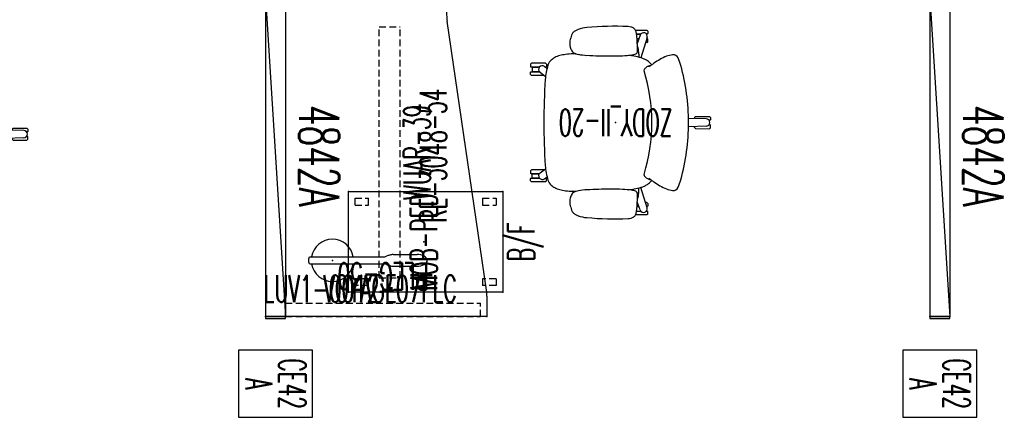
# Model space of a CAD drawing. Header units: inches. Extents: x 66 to 744, y -89 to 88.
# Tile 9 of 256: x 158 to 305, y -89 to -29. Entities that reach past the tile are written whole.
import ezdxf
from ezdxf.enums import TextEntityAlignment as Align

# ---------------------------------------------------------------- set-up
doc = ezdxf.new("R2010")
doc.units = ezdxf.units.IN
doc.header["$MEASUREMENT"] = 0
doc.header["$PDSIZE"] = 0.1
doc.linetypes.add('DASHEDX2', pattern=[1.5, 1, -0.5])
doc.layers.add('A-Anno-Ttld', color=7, linetype='Continuous', lineweight=13)
for name, color, linetype in [('A-FURN-HAWORTH-ATT', 7, 'Continuous'), ('A-FURN-P-COMP-TEXT_UTEXT', 7, 'Continuous'), ('A-FURN-P-FILE', 20, 'Continuous'), ('A-FURN-P-FILE-TEXT2', 20, 'Continuous'), ('A-FURN-P-FILE-TEXT3', 20, 'Continuous'), ('A-FURN-P-LITE', 4, 'Continuous'), ('A-FURN-P-LITE-TEXT', 4, 'Continuous'), ('A-FURN-P-LITE-TEXT2', 4, 'Continuous'), ('A-FURN-P-PNLS', 5, 'Continuous'), ('A-FURN-P-PNLS-CON', 104, 'Continuous'), ('A-FURN-P-PNLS-CON-SYMBOL', 104, 'Continuous'), ('A-FURN-P-PNLS-CON-TEXT2', 104, 'Continuous'), ('A-FURN-P-SEAT', 12, 'Continuous'), ('A-FURN-P-SEAT-TEXT2', 12, 'Continuous'), ('A-FURN-P-TEXT_UTEXT', 7, 'Continuous'), ('A-FURN-P-WKSF', 1, 'Continuous'), ('A-FURN-P-WKSF-ACC', 202, 'Continuous'), ('A-FURN-P-WKSF-ACC-TEXT2', 202, 'Continuous'), ('A-FURN-P-WKSF-SUPPORT', 202, 'Continuous'), ('A-FURN-P-WKSF-SUPPORT-TEXT2', 202, 'Continuous'), ('A-FURN-P-WKSF-TEXT2', 1, 'Continuous'), ('PSATTR', 7, 'Continuous'), ('Specattr', 7, 'Continuous')]:
    doc.layers.add(name, color=color, linetype=linetype)
doc.styles.add('0', font='TXT.SHX')
doc.styles.add('CAD_FNT', font='txt.shx', dxfattribs={"width": 0.6})
doc.styles.add('PM', font='txt.shx', dxfattribs={"width": 0.6})
doc.styles.add('PMSymText', font='txt.shx', dxfattribs={"width": 0.65})
doc.styles.add('SIMPLEX_FNT', font='TXT.SHX', dxfattribs={"height": 1})

# ---------------------------------------------------------------- blocks, each defined once
blk = doc.blocks.new('ZZFJ-3000-PNE-2D')
at = {"layer": 'A-FURN-P-WKSF-ACC', "linetype": 'DASHEDX2'}
for p, q in [((0, 0), (2, 0)), ((0, 0), (0, -29.06)), ((2, 0), (2, -29.06)), ((0, -29.06), (2, -29.06))]:
    blk.add_line(p, q, dxfattribs=at)
at = {"layer": 'A-FURN-P-WKSF-ACC'}
for p in [(0, 0), (2, 0)]:
    blk.add_point(p, dxfattribs=at)
at = {"layer": 'A-FURN-HAWORTH-ATT', "flags": 1}
for tag, height, p in [('PSMC', 1, (0, 0)), ('HAWMC', 0.1, (0, 0)), ('HAWPN', 0.1, (0, -0.17)), ('PSPN', 1, (0, -1.67)), ('PSON', 1, (0, -3.33)), ('PSQT', 1, (0, -5)), ('PST1', 1, (0, -6.67)), ('PST2', 1, (0, -8.33)), ('PST3', 1, (0, -10)), ('PSEC', 1, (0, -11.67))]:
    blk.add_attdef(tag, text='', height=height, dxfattribs=at).set_placement(p, align=Align.TOP_CENTER)
at = {"layer": 'A-FURN-P-WKSF-ACC-TEXT2', "linetype": 'Continuous', "style": 'CAD_FNT', "width": 0.55, "flags": 8}
blk.add_attdef('ITEXT2', text='', height=4, rotation=90, dxfattribs=at).set_placement((6, -14.53), align=Align.MIDDLE_CENTER)
blk = doc.blocks.new('JPM-24-2D')
at = {"layer": 'A-FURN-P-FILE'}
for p, q in [((-7.5, 11.25), (7.5, 11.25)), ((-7.5, -11.75), (-7.5, 11.25)), ((7.5, 11.25), (7.5, -11.75)), ((7.5, -11.75), (-7.5, -11.75))]:
    blk.add_line(p, q, dxfattribs=at)
at = {"layer": 'A-FURN-P-FILE', "linetype": 'DASHEDX2'}
for p, q in [((-6.5, 10.25), (-5.5, 10.25)), ((-6.5, 8.25), (-6.5, 10.25)), ((-5.5, 8.25), (-5.5, 10.25)), ((5.5, 10.25), (5.5, 8.25)), ((5.5, 10.25), (6.5, 10.25)), ((6.5, 10.25), (6.5, 8.25)), ((-6.5, 8.25), (-5.5, 8.25)), ((5.5, 8.25), (6.5, 8.25)), ((-6.5, -10.75), (-6.5, -8.75)), ((-5.5, -8.75), (-6.5, -8.75)), ((-5.5, -10.75), (-5.5, -8.75)), ((6.5, -8.75), (5.5, -8.75)), ((5.5, -8.75), (5.5, -10.75)), ((6.5, -8.75), (6.5, -10.75)), ((-5.5, -10.75), (-6.5, -10.75)), ((6.5, -10.75), (5.5, -10.75))]:
    blk.add_line(p, q, dxfattribs=at)
at = {"layer": 'A-FURN-P-FILE'}
for p in [(-7.5, 11.25), (7.5, 11.25), (0, 0), (-7.5, -11.75), (7.5, -11.75)]:
    blk.add_point(p, dxfattribs=at)
at = {"layer": 'A-FURN-HAWORTH-ATT', "flags": 1}
for tag, height, p in [('PSMC', 1, (0, 0)), ('HAWMC', 0.1, (0, 0)), ('HAWPN', 0.1, (0, -0.17)), ('PSPN', 1, (0, -1.67)), ('PSON', 1, (0, -3.33)), ('PSQT', 1, (0, -5)), ('PST1', 1, (0, -6.67)), ('PST2', 1, (0, -8.33)), ('PST3', 1, (0, -10)), ('PSEC', 1, (0, -11.67))]:
    blk.add_attdef(tag, text='', height=height, dxfattribs=at).set_placement(p, align=Align.TOP_CENTER)
at = {"layer": 'A-FURN-P-FILE-TEXT2', "linetype": 'Continuous', "style": 'SIMPLEX_FNT', "width": 0.55, "flags": 8}
blk.add_attdef('ITEXT2', text='', height=4, dxfattribs=at).set_placement((0, 0), align=Align.MIDDLE_CENTER)
at = {"layer": 'A-FURN-P-FILE-TEXT3', "style": '0', "width": 0.55, "flags": 8}
blk.add_attdef('ITEXT3', text='', height=4, dxfattribs=at).set_placement((0, -12.5), align=Align.TOP_CENTER)
blk = doc.blocks.new('LUVX-0012-07FLX-2D')
at = {"layer": 'A-FURN-P-LITE'}
for p, q in [((-3.52, 0.24), (-3.4, 0.51)), ((-3.51, -0.24), (-3.52, 0.24)), ((-3.4, 0.51), (-3.37, 0.53)), ((-3.37, 0.53), (7.54, 0.53)), ((9.04, 0.87), (12.62, 0.87)), ((-3.4, -0.51), (-3.51, -0.24)), ((-3.37, -0.53), (-3.4, -0.51)), ((-3.37, -0.53), (7.54, -0.53)), ((9.04, -0.87), (12.62, -0.87))]:
    blk.add_line(p, q, dxfattribs=at)
for centre, radius, start, end in [((0, 0), 3.15, 9.7786, 170.2214), ((7.54, 2.05), 1.52, 270, 289.4714), ((11.32, -8.63), 9.82, 106.4848, 109.4714), ((9.15, -1.31), 2.18, 92.9641, 106.4848), ((12.62, -1.59), 2.46, 64.242, 90), ((13.16, -0.32), 1.08, 44.2418, 60.6926), ((13.46, -0.04), 0.671, 17.1054, 44.3125), ((13.56, 0), 0.56, 343.3358, 16.6515), ((0, 0), 3.15, 189.7786, 350.2214), ((7.54, -2.05), 1.52, 70.5286, 90), ((11.32, 8.63), 9.82, 250.5286, 253.5152), ((9.15, 1.31), 2.18, 253.5152, 267.0359), ((12.62, 1.59), 2.46, 270, 295.758), ((13.16, 0.32), 1.08, 299.3074, 315.7582), ((13.46, 0.04), 0.671, 315.6875, 342.8946)]:
    blk.add_arc(centre, radius, start, end, dxfattribs=at)
blk.add_point((0, 0), dxfattribs=at)
at = {"layer": 'A-FURN-P-COMP-TEXT_UTEXT', "style": 'PMSymText', "width": 0.65, "flags": 8}
for tag, p in [('PSUT1', (5.3, -12.22)), ('PSUT3', (5.3, -24.22))]:
    blk.add_attdef(tag, text='', height=4, dxfattribs=at).set_placement(p, align=Align.CENTER)
at = {"layer": 'A-FURN-P-COMP-TEXT_UTEXT', "style": 'PMSymText', "width": 0.65}
blk.add_attdef('PSUT2', text='', height=4, dxfattribs=at).set_placement((5.3, -18.22), align=Align.CENTER)
at = {"layer": 'A-FURN-P-LITE-TEXT', "linetype": 'Continuous', "style": 'CAD_FNT', "width": 0.55, "flags": 8}
blk.add_attdef('ITEXT', text='', height=4, dxfattribs=at).set_placement((4.14, -2.22), align=Align.TOP_CENTER)
at = {"layer": 'A-FURN-P-LITE-TEXT2', "linetype": 'Continuous', "style": 'CAD_FNT', "width": 0.55, "flags": 8}
blk.add_attdef('ITEXT2', text='', height=4, dxfattribs=at).set_placement((4.14, -2.22), align=Align.TOP_CENTER)
at = {"layer": 'PSATTR', "flags": 1}
for tag in ['PSON', 'PSMC', 'PSDH', 'PSPN', 'PSQT', 'PSEC', 'PST5', 'PST4', 'PST3', 'PST2', 'PST1']:
    blk.add_attdef(tag, text='', height=1, dxfattribs=at).set_placement((0, 0), align=Align.TOP_CENTER)
blk = doc.blocks.new('4842A')
at = {"layer": 'A-FURN-P-PNLS'}
for p, q in [((0, 3), (48, 3)), ((0, 0), (0, 3)), ((0, 0), (48, 3)), ((48, 0), (48, 3)), ((0, 0), (48, 0))]:
    blk.add_line(p, q, dxfattribs=at)
for p in [(0, 3), (48, 3), (0, 0), (0, 0), (48, 0)]:
    blk.add_point(p, dxfattribs=at)
at = {"layer": 'Specattr', "style": 'PM', "width": 0.6, "flags": 8}
blk.add_attdef('ITEXT', text='', height=6, dxfattribs=at).set_placement((24, 8), align=Align.MIDDLE_CENTER)
at = {"layer": 'Specattr', "style": 'PM', "width": 0.6, "flags": 9}
for tag, p in [('HC2', (0, 3)), ('HC3', (48, 3)), ('HC1', (0, 0)), ('HC4', (48, 0))]:
    blk.add_attdef(tag, p, '', height=0.717, dxfattribs=at)
for tag, p in [('PARTNUMB', (0, 0)), ('TYPE', (0, 0)), ('PST3', (0, 0)), ('PST2', (0, 0)), ('PST1', (0, 0)), ('QUANT', (0, -1))]:
    blk.add_attdef(tag, text='', height=0.717, dxfattribs=at).set_placement(p, align=Align.BOTTOM_CENTER)
blk = doc.blocks.new('WUAR-3900-PH-2D')
at = {"layer": 'A-FURN-P-WKSF-SUPPORT', "linetype": 'DASHEDX2'}
for p, q in [((0.81, -4), (38.19, -4)), ((0.81, -4), (0.81, -7.11)), ((38.19, -4), (38.19, -7.11)), ((0.81, -7.11), (38.19, -7.11))]:
    blk.add_line(p, q, dxfattribs=at)
at = {"layer": 'A-FURN-P-WKSF-SUPPORT'}
blk.add_point((0, 0), dxfattribs=at)
at = {"layer": 'A-FURN-P-TEXT_UTEXT', "style": 'PMSymText', "width": 0.65, "flags": 8}
for tag, p in [('PSUT1', (18.09, -17.61)), ('PSUT3', (18.09, -29.61))]:
    blk.add_attdef(tag, text='', height=4, dxfattribs=at).set_placement(p, align=Align.CENTER)
at = {"layer": 'A-FURN-P-TEXT_UTEXT', "style": 'PMSymText', "width": 0.65}
blk.add_attdef('PSUT2', text='', height=4, dxfattribs=at).set_placement((18.09, -23.61), align=Align.CENTER)
at = {"layer": 'A-FURN-P-WKSF-SUPPORT-TEXT2', "style": '0', "width": 0.55, "flags": 8}
blk.add_attdef('ITEXT2', text='', height=4, rotation=0, dxfattribs=at).set_placement((19.5, -7.61), align=Align.TOP_CENTER)
at = {"layer": 'PSATTR', "flags": 1}
for tag in ['PSON', 'PSMC', 'PSDH', 'PSPN', 'PSQT', 'PSEC', 'PST5', 'PST4', 'PST3', 'PST2', 'PST1']:
    blk.add_attdef(tag, text='', height=1, dxfattribs=at).set_placement((0, 0), align=Align.TOP_CENTER)
blk = doc.blocks.new('VZCE-XX00-P-2D')
at = {"layer": 'A-FURN-P-PNLS-CON'}
for p, q in [((0, 3), (0, 0)), ((0.25, 3), (0, 3)), ((0.25, 0), (0.25, 3)), ((0, 0), (0.25, 0))]:
    blk.add_line(p, q, dxfattribs=at)
for p in [(0, 3), (0, 0)]:
    blk.add_point(p, dxfattribs=at)
at = {"layer": 'A-FURN-P-PNLS-CON-SYMBOL'}
for p, q in [((5, 7), (5, -4)), ((15, 7), (5, 7)), ((15, -4), (15, 7)), ((5, -4), (15, -4))]:
    blk.add_line(p, q, dxfattribs=at)
at = {"layer": 'A-FURN-HAWORTH-ATT', "flags": 1}
for tag, p in [('PSMC', (0, 0)), ('PSPN', (0, -1.67)), ('PSON', (0, -3.33)), ('PSQT', (0, -5)), ('PST1', (0, -6.67)), ('PST2', (0, -8.33)), ('PST3', (0, -10)), ('PSEC', (0, -11.67))]:
    blk.add_attdef(tag, text='', height=1, dxfattribs=at).set_placement(p, align=Align.TOP_CENTER)
at = {"layer": 'A-FURN-P-PNLS-CON-TEXT2', "style": 'CAD_FNT', "width": 0.55, "flags": 8}
for tag, p in [('ITEXT2', (10, 4)), ('ITEXT3', (10, -1))]:
    blk.add_attdef(tag, text='', height=4, dxfattribs=at).set_placement(p, align=Align.MIDDLE_CENTER)
blk = doc.blocks.new('S2T-XX-ARM47-2D')
at = {"layer": 'A-FURN-P-SEAT'}
for p, q in [((-4.8, 13.64), (-4.66, 13.75)), ((-4.8, 13.64), (-4.8, 13.26)), ((-4.8, 13.26), (-4.76, 13.22)), ((-4.57, 13.22), (-4.76, 13.22)), ((-4.66, 13.75), (-2.97, 13.75)), ((-3.11, 13.22), (-3.78, 13.22)), ((-4.8, 12.44), (-4.76, 12.48)), ((-4.8, 12.06), (-4.8, 12.44)), ((-4.66, 11.93), (-4.8, 12.06)), ((-4.63, 12.48), (-4.76, 12.48)), ((-4.69, 12.69), (-3.74, 9.66)), ((-4.66, 11.93), (-4.45, 11.93)), ((-4.61, 13.18), (-4.63, 13.18)), ((-4.63, 13.18), (-4.63, 13.14)), ((-3.11, 13.18), (-3.74, 13.18)), ((-3.67, 13.03), (-3.23, 11.79)), ((-3.18, 12.52), (-3.49, 12.52)), ((-3.18, 12.48), (-3.48, 12.48)), ((-3.28, 11.93), (-3.22, 11.93)), ((-3.46, 10.21), (-3.45, 9.74)), ((5.87, 10.25), (6.35, 10.23)), ((10.29, 8.69), (10.43, 8.84)), ((10.43, 8.84), (12.52, 8.84)), ((12.52, 8.84), (12.66, 8.69)), ((10.61, 8.38), (10.21, 8.09)), ((10.29, 8.69), (10.29, 8.33)), ((10.29, 8.33), (10.33, 8.29)), ((10.49, 8.29), (10.33, 8.29)), ((11.26, 7.5), (10.44, 6.89)), ((12.62, 7.58), (11.34, 7.58)), ((12.62, 8.29), (11.35, 8.29)), ((12.43, 7.63), (11.38, 7.63)), ((12.43, 8.24), (11.39, 8.24)), ((12.43, 8.24), (12.43, 7.63)), ((12.66, 8.33), (12.62, 8.29)), ((12.66, 7.54), (12.62, 7.58)), ((12.66, 8.69), (12.66, 8.33)), ((12.66, 7.18), (12.66, 7.54)), ((10.63, 7.03), (12.52, 7.03)), ((12.52, 7.03), (12.66, 7.18)), ((-13.99, 0.91), (-14.13, 0.76)), ((-14.13, 0.76), (-14.13, 0.39)), ((-14.13, 0.39), (-14.09, 0.35)), ((-14.09, 0.35), (-13.9, 0.35)), ((-11.91, 0.9), (-13.99, 0.91)), ((-13.96, 0.31), (-13.94, 0.31)), ((-13.96, 0.31), (-13.96, 0.29)), ((-13.5, 0.53), (-10.87, 0.62)), ((-11.77, 0.75), (-11.91, 0.9)), ((-11.77, 0.75), (-11.77, 0.59)), ((-14.13, -0.39), (-14.09, -0.35)), ((-14.13, -0.76), (-14.13, -0.39)), ((-13.99, -0.91), (-14.13, -0.76)), ((-14.09, -0.35), (-13.9, -0.35)), ((-11.91, -0.9), (-13.99, -0.91)), ((-13.5, -0.55), (-10.87, -0.62)), ((-11.77, -0.75), (-11.91, -0.9)), ((-11.77, -0.75), (-11.77, -0.6)), ((11.26, -7.5), (10.44, -6.89)), ((10.63, -7.03), (12.52, -7.03)), ((12.52, -7.03), (12.66, -7.18)), ((12.66, -7.18), (12.66, -7.54)), ((10.61, -8.38), (10.21, -8.09)), ((10.29, -8.33), (10.33, -8.29)), ((10.29, -8.69), (10.29, -8.33)), ((10.29, -8.69), (10.43, -8.84)), ((10.49, -8.29), (10.33, -8.29)), ((12.62, -7.58), (11.34, -7.58)), ((12.62, -8.29), (11.35, -8.29)), ((12.43, -7.63), (11.38, -7.63)), ((12.43, -8.24), (11.39, -8.24)), ((12.43, -8.24), (12.43, -7.63)), ((12.52, -8.84), (12.66, -8.69)), ((12.66, -7.54), (12.62, -7.58)), ((12.66, -8.33), (12.62, -8.29)), ((12.66, -8.69), (12.66, -8.33)), ((-4.69, -12.69), (-3.74, -9.66)), ((-3.46, -10.21), (-3.45, -9.74)), ((5.87, -10.25), (6.35, -10.23)), ((10.43, -8.84), (12.52, -8.84)), ((-4.66, -11.93), (-4.8, -12.06)), ((-4.8, -12.06), (-4.8, -12.44)), ((-4.8, -12.44), (-4.76, -12.48)), ((-4.63, -12.48), (-4.76, -12.48)), ((-4.66, -11.93), (-4.45, -11.93)), ((-4.63, -13.18), (-4.63, -13.14)), ((-4.61, -13.18), (-4.63, -13.18)), ((-3.11, -13.18), (-3.74, -13.18)), ((-3.67, -13.03), (-3.23, -11.79)), ((-3.18, -12.52), (-3.49, -12.52)), ((-3.18, -12.48), (-3.48, -12.48)), ((-3.24, -11.93), (-3.22, -11.93)), ((-4.8, -13.26), (-4.76, -13.22)), ((-4.8, -13.64), (-4.8, -13.26)), ((-4.8, -13.64), (-4.66, -13.75)), ((-4.57, -13.22), (-4.76, -13.22)), ((-4.66, -13.75), (-2.97, -13.75)), ((-3.11, -13.22), (-3.78, -13.22))]:
    blk.add_line(p, q, dxfattribs=at)
for centre, radius, start, end in [((-4.18, 12.85), 0.54, 19.1927, 197.5285), ((19.64, 10.52), 22.91, 173.006, 177.5478), ((-1.69, 13.14), 1.41, 154.3864, 173.006), ((-2.28, 13.42), 0.765, 122.9623, 154.3864), ((-1.93, 12.87), 1.42, 105.5603, 122.9623), ((-1.76, 12.29), 2.03, 92.9232, 105.5603), ((0.2, -26.11), 40.47, 84.1789, 92.9232), ((4.12, 10.24), 3.92, 68.023, 87.2841), ((1.91, 5.07), 9.54, 64.6878, 67.3536), ((5.55, 12.75), 1.04, 39.3266, 64.6878), ((5.39, 12.62), 1.24, 20.1175, 39.3266), ((1.21, 11.09), 5.69, 10.874, 20.1175), ((4.97, 11.81), 1.87, 342.4308, 10.874), ((0.04, 10.27), 3.49, 172.6858, 180.9528), ((17.38, 8.05), 20.98, 171.518, 172.6858), ((-2.68, 11.04), 0.693, 150.7916, 171.518), ((-2.19, 10.76), 1.26, 147.2443, 150.7916), ((4.6, 11.17), 7.86, 177.5478, 179.68), ((7.78, 11.15), 11.04, 179.68, 183.1923), ((-2.76, 10.69), 0.507, 198.3835, 241.9348), ((4.98, 13.11), 2.99, 280.667, 295.3971), ((5.98, 10.94), 0.599, 298.2529, 334.9977), ((2.28, 12.67), 4.69, 334.9977, 342.4308), ((-0.01, 5.76), 10.09, 157.4507, 164.0728), ((-8.6, 9.33), 0.787, 82.0191, 157.7536), ((-9.19, 5.11), 5.04, 71.3003, 82.0191), ((-11.89, 0), 10.79, 54.9988, 66.4229), ((-11.96, -0.1), 10.91, 53.5487, 54.9988), ((-3.41, 7.14), 2.46, 122.64, 141.2152), ((-2.49, 5.71), 4.16, 115.4364, 122.64), ((-2.96, 6.68), 3.08, 105.6769, 115.4364), ((-0.52, -2.01), 12.11, 100.7175, 105.6769), ((-2.2, 11.87), 1.81, 244.07, 262.455), ((0.84, -9.19), 19.42, 98.2913, 100.7175), ((-0.46, 25.01), 15.06, 262.455, 267.8959), ((0.77, 58.65), 48.72, 267.8959, 269.9791), ((0.78, 73.92), 63.99, 269.9791, 273.1459), ((3.76, 19.59), 9.58, 273.1459, 280.667), ((6.36, 2.04), 8.19, 82.2415, 90.0348), ((6.5, 3.09), 7.13, 75.2694, 82.2415), ((7.5, 6.88), 3.22, 60.8618, 75.2694), ((7.47, 6.82), 3.28, 49.8619, 60.8618), ((8.56, 8.11), 1.59, 16.7969, 49.8619), ((19.9, 0.16), 30.77, 164.2153, 180.2886), ((14.37, 35.54), 33.39, 233.5487, 233.9863), ((20.9, 0), 26.3, 162.9438, 197.0562), ((-1.56, 5.69), 4.8, 141.5686, 142.6171), ((-21.52, -13.83), 27.64, 53.1215, 53.9863), ((-7.19, 2.4), 6.42, 68.8714, 72.6478), ((-5.42, 6.98), 1.52, 60.3706, 68.8714), ((-5.43, 6.96), 1.53, 49.3044, 60.3706), ((-4.85, 7.64), 0.643, 32.4133, 49.3044), ((-4.9, 7.6), 0.703, 20.1061, 32.4133), ((-4.4, 7.78), 0.177, 335.9082, 20.1061), ((0.42, 5.66), 10.09, 4.326, 16.7969), ((10.93, 7.94), 0.544, 306.4606, 125.6544), ((-88.3, -0.09), 99, 0.0507, 3.7678), ((-13.5, -0.01), 0.544, 90, 270), ((19.9, -0.16), 30.77, 179.7114, 195.7847), ((-88.3, 0.09), 99, 356.2322, 359.9493), ((0.42, -5.66), 10.09, 343.2031, 355.674), ((-0.01, -5.76), 10.09, 195.9272, 202.5493), ((-11.96, 0.1), 10.91, 305.0012, 306.4513), ((14.37, -35.54), 33.39, 126.0137, 126.4513), ((-1.56, -5.69), 4.8, 217.3829, 218.4314), ((-3.41, -7.14), 2.46, 218.7848, 237.36), ((-21.52, 13.83), 27.64, 306.0137, 306.8785), ((-7.19, -2.4), 6.42, 287.3522, 291.1286), ((-5.42, -6.98), 1.52, 291.1286, 299.6294), ((-5.43, -6.96), 1.53, 299.6294, 310.6956), ((-4.85, -7.64), 0.643, 310.6956, 327.5867), ((-4.9, -7.6), 0.703, 327.5867, 339.8939), ((-4.4, -7.78), 0.177, 339.8939, 24.0918), ((8.56, -8.11), 1.59, 310.1381, 343.2031), ((10.93, -7.94), 0.544, 234.3456, 53.5394), ((-8.6, -9.33), 0.787, 202.2464, 277.9809), ((-9.19, -5.11), 5.04, 277.9809, 288.6997), ((-11.89, 0), 10.79, 293.5771, 305.0012), ((-2.49, -5.71), 4.16, 237.36, 244.5636), ((-2.96, -6.68), 3.08, 244.5636, 254.3231), ((-0.52, 2.01), 12.11, 254.3231, 259.2825), ((0.04, -10.27), 3.49, 179.0472, 187.3142), ((-2.76, -10.69), 0.507, 118.0652, 161.6165), ((-2.2, -11.87), 1.81, 97.545, 115.93), ((0.84, 9.19), 19.42, 259.2825, 261.7087), ((-0.46, -25.01), 15.06, 92.1041, 97.545), ((0.77, -58.65), 48.72, 90.0209, 92.1041), ((0.78, -73.92), 63.99, 86.8541, 90.0209), ((3.76, -19.59), 9.58, 79.333, 86.8541), ((4.98, -13.11), 2.99, 64.6029, 79.333), ((6.36, -2.04), 8.19, 269.9652, 277.7585), ((6.5, -3.09), 7.13, 277.7585, 284.7306), ((7.5, -6.88), 3.22, 284.7306, 299.1382), ((7.47, -6.82), 3.28, 299.1382, 310.1381), ((17.38, -8.05), 20.98, 187.3142, 188.482), ((-2.68, -11.04), 0.693, 188.482, 209.2084), ((-2.19, -10.76), 1.26, 209.2084, 212.7557), ((7.78, -11.15), 11.04, 176.8077, 180.32), ((4.6, -11.17), 7.86, 180.32, 182.4522), ((19.64, -10.52), 22.91, 182.4522, 186.994), ((5.98, -10.94), 0.599, 25.0023, 61.7471), ((2.28, -12.67), 4.69, 17.5692, 25.0023), ((4.97, -11.81), 1.87, 349.126, 17.5692), ((-4.18, -12.85), 0.54, 162.4715, 340.8073), ((5.39, -12.62), 1.24, 320.6734, 339.8825), ((1.21, -11.09), 5.69, 339.8825, 349.126), ((-1.69, -13.14), 1.41, 186.994, 205.6136), ((-2.28, -13.42), 0.765, 205.6136, 237.0377), ((-1.93, -12.87), 1.42, 237.0377, 254.4397), ((-1.76, -12.29), 2.03, 254.4397, 267.0768), ((0.2, 26.11), 40.47, 267.0768, 275.8211), ((4.12, -10.24), 3.92, 272.7159, 291.977), ((1.91, -5.07), 9.54, 292.6464, 295.3122), ((5.55, -12.75), 1.04, 295.3122, 320.6734)]:
    blk.add_arc(centre, radius, start, end, dxfattribs=at)
blk.add_point((0, 0), dxfattribs=at)
at = {"layer": 'A-FURN-P-SEAT-TEXT2', "style": '0', "width": 0.55, "flags": 8}
blk.add_attdef('ITEXT2', text='', height=4, dxfattribs=at).set_placement((0, 0), align=Align.MIDDLE_CENTER)
at = {"layer": 'A-FURN-P-TEXT_UTEXT', "style": 'PMSymText', "width": 0.65, "flags": 8}
for tag, p in [('PSUT1', (-0.74, -20.36)), ('PSUT3', (-0.74, -32.36))]:
    blk.add_attdef(tag, text='', height=4, dxfattribs=at).set_placement(p, align=Align.CENTER)
at = {"layer": 'A-FURN-P-TEXT_UTEXT', "style": 'PMSymText', "width": 0.65}
blk.add_attdef('PSUT2', text='', height=4, dxfattribs=at).set_placement((-0.74, -26.36), align=Align.CENTER)
at = {"layer": 'PSATTR', "flags": 1}
for tag in ['PSON', 'PSMC', 'PSDH', 'PSPN', 'PSQT', 'PSEC', 'PST5', 'PST4', 'PST3', 'PST2', 'PST1']:
    blk.add_attdef(tag, text='', height=1, dxfattribs=at).set_placement((0, 0), align=Align.TOP_CENTER)
blk = doc.blocks.new('WURE-3048-JC54-2D')
at = {"layer": 'A-FURN-P-WKSF'}
for p, q in [((0, -30), (0, 0)), ((48, 0), (0, 0)), ((48, 0), (48, -24)), ((3.93, -29.94), (44.07, -24.06)), ((48, -24), (44.94, -24)), ((3.06, -30), (0, -30))]:
    blk.add_line(p, q, dxfattribs=at)
for centre, start, end in [((44.94, -30), 90, 98.3256), ((3.06, -24), 270, 278.3256)]:
    blk.add_arc(centre, 6, start, end, dxfattribs=at)
for p in [(0, 0), (48, 0), (48, -24), (0, -30)]:
    blk.add_point(p, dxfattribs=at)
at = {"layer": 'A-FURN-HAWORTH-ATT', "flags": 1}
for tag, p in [('PSMC', (0, 0)), ('PSPN', (0, -1.67)), ('PSON', (0, -3.33)), ('PSQT', (0, -5)), ('PST1', (0, -6.67)), ('PST2', (0, -8.33)), ('PST3', (0, -10)), ('PSEC', (0, -11.67))]:
    blk.add_attdef(tag, text='', height=1, dxfattribs=at).set_placement(p, align=Align.TOP_CENTER)
at = {"layer": 'A-FURN-P-WKSF-TEXT2', "style": '0', "width": 0.55, "flags": 8}
blk.add_attdef('ITEXT2', text='', height=4, dxfattribs=at).set_placement((24, -24), align=Align.CENTER)

msp = doc.modelspace()

# ---------------------------------------------------------------- block references
ref = msp.add_blockref('WURE-3048-JC54-2D', (197.55, -73.68), dxfattribs=dict(rotation=90))
ref.add_attrib('ITEXT2', 'RE-3048-54', dxfattribs={"layer": 'A-FURN-P-WKSF-TEXT2', "height": 4, "rotation": 90, "style": '0', "width": 0.55, "flags": 8}).set_placement((221.55, -49.68), align=Align.CENTER)
ref = msp.add_blockref('ZZFJ-3000-PNE-2D', (197.55, -73.68), dxfattribs=dict(rotation=90))
ref.add_attrib('ITEXT2', 'PLEG-30', dxfattribs={"layer": 'A-FURN-P-WKSF-ACC-TEXT2', "linetype": 'Continuous', "height": 4, "rotation": 180, "style": 'CAD_FNT', "width": 0.55, "flags": 8}).set_placement((212.08, -67.68), align=Align.MIDDLE_CENTER)
at = {"layer": 'A-Anno-Ttld'}
ref = msp.add_blockref('4842A', (194.55, -25.68), dxfattribs=dict(at, rotation=270))
ref.add_attrib('ITEXT', '4842A', dxfattribs={"layer": 'Specattr', "height": 6, "rotation": 270, "style": 'PM', "width": 0.6}).set_placement((202.55, -49.68), align=Align.MIDDLE_CENTER)
ref = msp.add_blockref('4842A', (293.55, -25.68), dxfattribs=dict(at, rotation=270))
ref.add_attrib('ITEXT', '4842A', dxfattribs={"layer": 'Specattr', "height": 6, "rotation": 270, "style": 'PM', "width": 0.6}).set_placement((301.55, -49.68), align=Align.MIDDLE_CENTER)
ref = msp.add_blockref('WUAR-3900-PH-2D', (207.51, -68.69), dxfattribs=dict(at, rotation=89.99999999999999))
ref.add_attrib('ITEXT2', 'WUAR-39', dxfattribs={"layer": 'A-FURN-P-WKSF-SUPPORT-TEXT2', "height": 4, "rotation": 90, "style": '0', "width": 0.55}).set_placement((215.12, -49.19), align=Align.TOP_CENTER)
ref = msp.add_blockref('S2T-XX-ARM47-2D', (246.73, -44.75), dxfattribs=dict(at, rotation=180))
ref.add_attrib('ITEXT2', 'ZODY_II-20', dxfattribs={"layer": 'A-FURN-P-SEAT-TEXT2', "height": 4, "rotation": 180, "style": '0', "width": 0.55}).set_placement((246.73, -44.75), align=Align.MIDDLE_CENTER)
ref = msp.add_blockref('S2T-XX-ARM47-2D', (145.02, -46.48), dxfattribs=dict(at, rotation=180))
ref.add_attrib('ITEXT2', 'ZODY_II-20', dxfattribs={"layer": 'A-FURN-P-SEAT-TEXT2', "height": 4, "rotation": 180, "style": '0', "width": 0.55}).set_placement((145.02, -46.48), align=Align.MIDDLE_CENTER)
ref = msp.add_blockref('JPM-24-2D', (218.16, -62.54), dxfattribs=dict(at, rotation=90))
ref.add_attrib('ITEXT3', 'B/F', dxfattribs={"layer": 'A-FURN-P-FILE-TEXT3', "height": 4, "rotation": 90, "style": '0', "width": 0.55, "flags": 8}).set_placement((230.66, -62.54), align=Align.TOP_CENTER)
ref.add_attrib('ITEXT2', 'MOB-PED', dxfattribs={"layer": 'A-FURN-P-FILE-TEXT2', "linetype": 'Continuous', "height": 4, "rotation": 90, "style": 'SIMPLEX_FNT', "width": 0.55, "flags": 8}).set_placement((218.16, -62.54), align=Align.MIDDLE_CENTER)
msp.add_blockref('LUVX-0012-07FLX-2D', (204.53, -65.29), dxfattribs=at).add_auto_attribs({'ITEXT2': 'VOYAGE', 'ITEXT': 'LUV1-0012-07FLC'})
ref = msp.add_blockref('VZCE-XX00-P-2D', (194.55, -73.68), dxfattribs=dict(at, rotation=270))
ref.add_attrib('ITEXT2', 'CE42', dxfattribs={"layer": 'A-FURN-P-PNLS-CON-TEXT2', "height": 4, "rotation": 270, "style": 'CAD_FNT', "width": 0.55}).set_placement((198.55, -83.68), align=Align.MIDDLE_CENTER)
ref.add_attrib('ITEXT3', 'A', dxfattribs={"layer": 'A-FURN-P-PNLS-CON-TEXT2', "height": 4, "rotation": 270, "style": 'CAD_FNT', "width": 0.55}).set_placement((193.55, -83.68), align=Align.MIDDLE_CENTER)
ref = msp.add_blockref('VZCE-XX00-P-2D', (293.55, -73.68), dxfattribs=dict(at, rotation=270))
ref.add_attrib('ITEXT2', 'CE42', dxfattribs={"layer": 'A-FURN-P-PNLS-CON-TEXT2', "height": 4, "rotation": 270, "style": 'CAD_FNT', "width": 0.55}).set_placement((297.55, -83.68), align=Align.MIDDLE_CENTER)
ref.add_attrib('ITEXT3', 'A', dxfattribs={"layer": 'A-FURN-P-PNLS-CON-TEXT2', "height": 4, "rotation": 270, "style": 'CAD_FNT', "width": 0.55}).set_placement((292.55, -83.68), align=Align.MIDDLE_CENTER)

doc.saveas('drawing.dxf')
